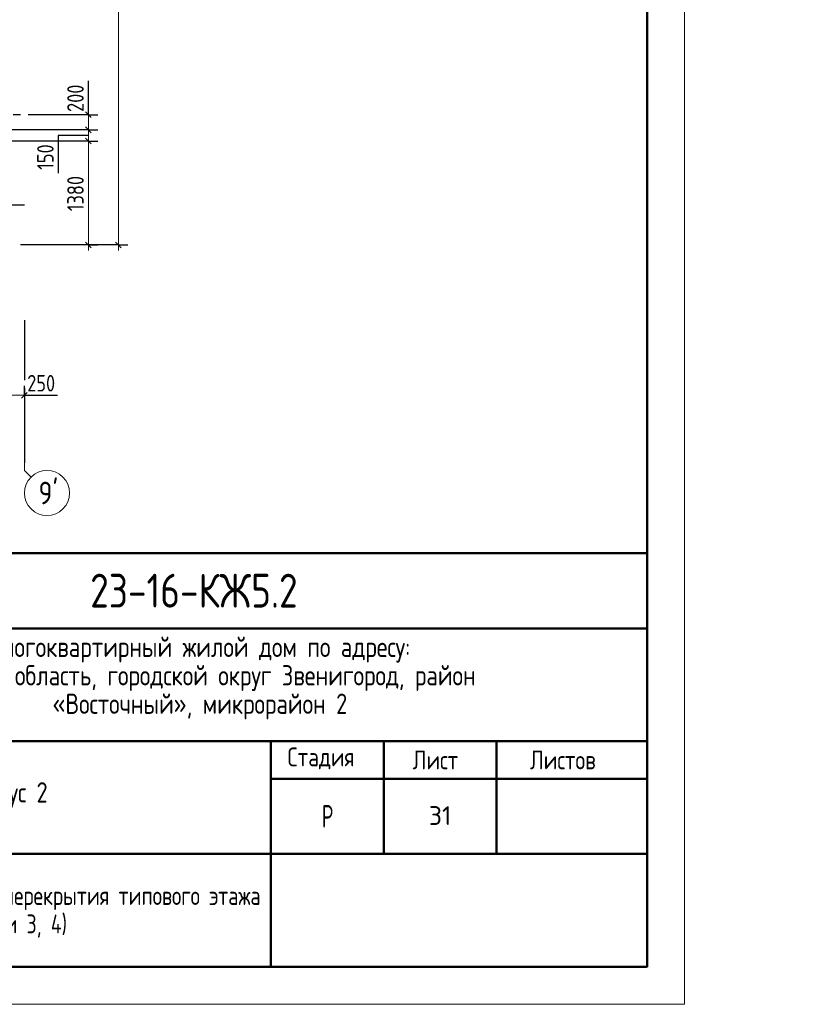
# Model space of a CAD drawing. Header units: millimetres. Extents: x 0 to 43617, y 0 to 59400.
# Tile 5 of 21: x 33162 to 43617, y 0 to 13095. Entities that reach past the tile are written whole.
import ezdxf

# ---------------------------------------------------------------- set-up
doc = ezdxf.new("R2010")
doc.units = ezdxf.units.MM
doc.linetypes.add('______5', pattern=[1100, 800, -100, 100, -100])
for name, color, linetype, lineweight in [('Standard', 7, 'Continuous', 25), ('Оси', 40, '______5', 18), ('Размерная выноска', 7, 'Continuous', 13)]:
    doc.layers.add(name, color=color, linetype=linetype, lineweight=lineweight)
doc.styles.add('GOST 2.304-81', font='txt')
doc.styles.add('ISOCPEUR', font='txt')

msp = doc.modelspace()

# ---------------------------------------------------------------- linework, layer by layer
at = {"layer": 'Standard', "color": 251, "linetype": 'Continuous', "lineweight": -3, "true_color": 0x656565, "transparency": 33554687}
for p, q in [((34074, 11830), (33949, 11830)), ((34074, 11830), (34199, 11830)), ((34074, 11830), (34074, 11830)), ((34074, 11630), (33949, 11630)), ((34074, 11630), (34199, 11630)), ((34074, 11480), (33949, 11480)), ((34074, 11480), (34199, 11480)), ((34074, 10100), (33174, 10100)), ((34474, 10100), (33174, 10100)), ((34074, 10100), (33949, 10100)), ((34074, 10100), (34199, 10100)), ((34474, 10100), (34349, 10100)), ((34474, 10100), (34599, 10100)), ((33224, 8100), (33224, 8225)), ((33224, 8100), (33224, 7975)), ((33224, 8100), (33224, 7648))]:
    msp.add_line(p, q, dxfattribs=at)
at = {"layer": 'Standard', "color": 7, "linetype": 'Continuous', "lineweight": 25, "transparency": 33554687}
for p, q in [((34036, 11868), (34111, 11792)), ((34036, 11668), (34111, 11592)), ((34036, 11517), (34111, 11442)), ((34036, 10138), (34111, 10062)), ((34436, 10138), (34511, 10062)), ((33187, 8062), (33261, 8138)), ((41500, 500), (41500, 6000)), ((23000, 500), (41500, 500)), ((23000, 500), (41500, 500)), ((23000, 500), (41500, 500))]:
    msp.add_line(p, q, dxfattribs=at)
at = {"layer": 'Standard', "color": 7, "linetype": 'Continuous', "lineweight": 13, "transparency": 33554687}
for p, q in [((34074, 11830), (34074, 11905)), ((34074, 11830), (34074, 11630)), ((34074, 11630), (34074, 11480)), ((34074, 11480), (34074, 10100)), ((34074, 10100), (34074, 10025)), ((34474, 10100), (34474, 10025)), ((32974, 8100), (33224, 8100)), ((33224, 8100), (33299, 8100)), ((33224, 7100), (33224, 7237)), ((33224, 7100), (33312, 7012))]:
    msp.add_line(p, q, dxfattribs=at)
at = {"layer": 'Standard', "color": 7, "linetype": 'Continuous', "lineweight": 50, "transparency": 33554687}
for p, q in [((23000, 6000), (41500, 6000)), ((29500, 5000), (41500, 5000)), ((29500, 3500), (41500, 3500)), ((36500, 2000), (36500, 3500)), ((38000, 2000), (38000, 3500)), ((39500, 2000), (39500, 3500)), ((36500, 3000), (41500, 3000)), ((29500, 2000), (41500, 2000)), ((36500, 500), (36500, 2000)), ((36500, 500), (36500, 2000))]:
    msp.add_line(p, q, dxfattribs=at)
at = {"layer": 'Standard', "color": 7, "linetype": 'Continuous', "lineweight": 13, "transparency": 33554687}
msp.add_lwpolyline([(0, 0), (42000, 0), (42000, 59400), (0, 59400), (0, 0)], close=True, dxfattribs=at)
for points in [[(42000, 59400), (0, 59400), (0, 0), (42000, 0), (42000, 59400)], [(34474, 25060), (34474, 17429), (34474, 17429), (34474, 10100)]]:
    msp.add_lwpolyline(points, dxfattribs=at)
at = {"layer": 'Standard', "color": 7, "linetype": 'Continuous', "lineweight": 50, "transparency": 33554687}
msp.add_lwpolyline([(2000, 58900), (41500, 58900), (41500, 500), (2000, 500), (2000, 58900)], close=True, dxfattribs=at)
at = {"layer": 'Standard', "color": 251, "linetype": 'Continuous', "lineweight": -3, "true_color": 0x656565, "transparency": 33554687}
for points in [[(34074, 11630), (34046, 11630), (34046, 11630), (33940, 11630), (33940, 11630), (32974, 11630)], [(34074, 11480), (34046, 11480), (34046, 11480), (33862, 11480), (33862, 11480), (32974, 11480)]]:
    msp.add_lwpolyline(points, dxfattribs=at)
at = {"layer": 'Standard', "color": 7, "linetype": 'Continuous', "lineweight": 25, "transparency": 33554687}
msp.add_lwpolyline([(41500, 6000), (23000, 6000), (23000, 500), (41500, 500), (41500, 6000)], dxfattribs=at)
at = {"layer": 'Оси', "color": 8, "linetype": '______5', "lineweight": -3, "transparency": 33554687}
for p, q in [((34074, 11830), (4600, 11830)), ((33224, 10630), (4600, 10630)), ((33224, 9100), (33224, 7100))]:
    msp.add_line(p, q, dxfattribs=at)
at = {"layer": 'Оси', "color": 7, "linetype": 'Continuous', "lineweight": 13, "transparency": 33554687}
msp.add_circle((33524, 6800), 300, dxfattribs=at)
at = {"layer": 'Размерная выноска', "color": 7, "linetype": 'Continuous', "lineweight": 25, "transparency": 33554687}
for p, q in [((34074, 11830), (34074, 12280)), ((33224, 8100), (33664, 8100))]:
    msp.add_line(p, q, dxfattribs=at)
msp.add_lwpolyline([(34074, 11555), (33674, 11555), (33674, 11055)], dxfattribs=at)

# ---------------------------------------------------------------- texts
at = {"layer": 'Standard', "color": 7, "linetype": 'Continuous', "lineweight": 25, "transparency": 33554687, "char_height": 220, "attachment_point": 7, "rotation": 90, "style": 'GOST 2.304-81'}
for s, insert, width in [('200', (34013, 11868), 531.96), ('150', (33613, 11098), 469.5), ('1380', (34013, 10548), 610.16)]:
    msp.add_mtext(s, dxfattribs=dict(at, insert=insert, width=width))
at = {"layer": 'Standard', "color": 7, "linetype": 'Continuous', "lineweight": 25, "transparency": 33554687, "attachment_point": 7, "style": 'GOST 2.304-81'}
for s, insert, char_height, width in [('250', (33261, 8150), 220, 516.4), ('Многоквартирный\\~жилой\\~дом\\~по\\~адресу:\\~', (32710, 4545), 270, 5717.08), ('Московская\\~область,\\~городской\\~округ\\~Звенигород,\\~район\\~', (31504, 4167), 270, 8136.21), ('«Восточный»,\\~микрорайон\\~2', (33597, 3789), 270, 3952.83), ('Стадия', (36721, 3125), 250, 1031.12), ('Лист', (38384, 3125), 250, 782.23), ('Листов', (39943, 3125), 250, 1066.51), ('Корпус\\~2', (32388, 2610), 270, 1362.88), ('\\W0.77;Р', (37177, 2350), 300, 262.92)]:
    msp.add_mtext(s, dxfattribs=dict(at, insert=insert, char_height=char_height, width=width))
at = {"layer": 'Standard', "color": 7, "linetype": 'Continuous', "lineweight": 50, "transparency": 33554687, "insert": (34098, 5275), "char_height": 450, "width": 3038.67, "attachment_point": 7, "style": 'GOST 2.304-81'}
msp.add_mtext('23-16-КЖ5.2', dxfattribs=at)
at = {"layer": 'Standard', "color": 7, "linetype": 'Continuous', "lineweight": 13, "transparency": 33554687, "insert": (38750, 2510), "char_height": 250, "width": 393.75, "attachment_point": 5, "style": 'ISOCPEUR'}
msp.add_mtext('\\A1;{\\fISOCPEUR|i0|b0;\\H250.000000;\\W1.000000;\\C7;31}\\P', dxfattribs=at)
at = {"layer": 'Standard', "color": 7, "linetype": 'Continuous', "lineweight": 25, "transparency": 33554687, "insert": (33000, 1571), "char_height": 250, "width": 8087.5, "attachment_point": 2, "line_spacing_factor": 0.903614}
msp.add_mtext('\\A1;{\\fGOST 2.304-81|i0|b0;\\H250.000000;\\W0.952381;\\C7;Опалубочный план плиты перекрытия типового этажа}\\P{\\fGOST 2.304-81|i0|b0;\\H250.000000;\\W0.952381;\\C7;(секции 3, 4)}\\P', dxfattribs=at)
at = {"layer": 'Оси', "color": 7, "linetype": 'Continuous', "lineweight": 25, "transparency": 33554687, "insert": (33412, 6650), "char_height": 300, "width": 440.65, "attachment_point": 7, "style": 'ISOCPEUR'}
msp.add_mtext("\\W0.84;9'", dxfattribs=at)

doc.saveas('drawing.dxf')
